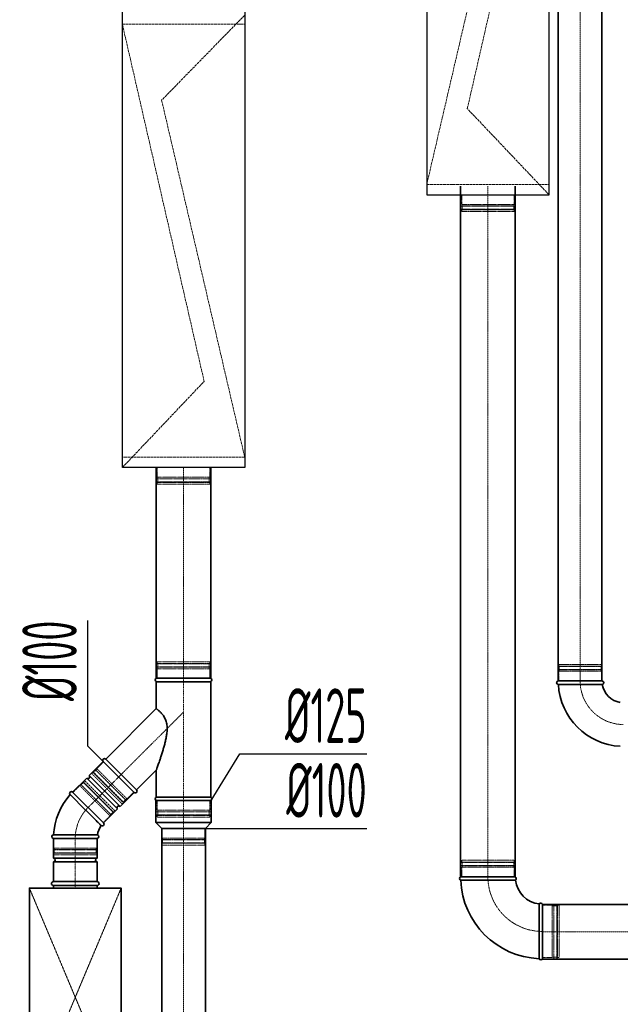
# Model space of a CAD drawing. Header units: millimetres. Extents: x 15940 to 92175, y -24684 to 227664.
# Tile 61 of 132: x 53367 to 54742, y 78755 to 81010. Entities that reach past the tile are written whole.
import ezdxf

# ---------------------------------------------------------------- set-up
doc = ezdxf.new("R2010")
doc.units = ezdxf.units.MM
doc.header["$LTSCALE"] = 0.05
for name, pattern in [('ACAD_ISO02W100', [15, 12, -3]), ('ACAD_ISO10W100', [18, 12, -3, 0, -3]), ('phl_thick', [0])]:
    doc.linetypes.add(name, pattern=pattern)
for name, color, linetype, lineweight in [('VZT_01 SUP (PŘÍVOD) - OBRYS', 5, 'Continuous', 35), ('VZT_02 SUP (PŘÍVOD) - OSA', 5, 'ACAD_ISO10W100', 5), ('VZT_05 ETA (ODVOD) - OBRYS', 6, 'Continuous', 35), ('VZT_06 ETA (ODVOD) - OSA', 6, 'ACAD_ISO10W100', 5), ('VZT_21 ZAŘÍZENÍ - OBRYS', 1, 'Continuous', 30), ('VZT_22 ZAŘÍZENÍ - DETAIL', 8, 'Continuous', 5), ('VZT_35 TLUMIČE HLUKU - OBRYS', 1, 'Continuous', 35), ('VZT_36 TLUMIČE HLUKU - OSA', 1, 'ACAD_ISO10W100', 5), ('VZT_37 TLUMIČE HLUKU - DETAIL', 8, 'ACAD_ISO02W100', 5), ('VZT_60_KOTY - DIMENZE', 7, 'Continuous', 5)]:
    doc.layers.add(name, color=color, linetype=linetype, lineweight=lineweight)
for name, color, linetype, lineweight, plot in [('VZT_03 SUP (PŘÍVOD) - NETISK', 8, 'ACAD_ISO02W100', 5, False), ('VZT_07 ETA (ODVOD) - NETISK', 8, 'ACAD_ISO02W100', 5, False), ('VZT_39 TLUMIČE HLUKU - NETISK', 8, 'ACAD_ISO02W100', 5, False)]:
    doc.layers.add(name, color=color, linetype=linetype, lineweight=lineweight, plot=plot)
doc.styles.add('EVORA_125', font='isocp.shx', dxfattribs={"width": 0.6, "height": 125})

msp = doc.modelspace()

# ---------------------------------------------------------------- linework, layer by layer
at = {"layer": 'VZT_01 SUP (PŘÍVOD) - OBRYS'}
for p, q in [((53679.9, 79501.5), (53804.9, 79501.5)), ((53679.9, 79493.8), (53804.9, 79493.8)), ((53679.9, 79432.2), (53679.9, 79493.8)), ((53804.9, 79229.1), (53804.9, 79493.8)), ((53564.2, 79316.5), (53679.9, 79432.2)), ((53558.5, 79310.8), (53526.4, 79278.7)), ((53558.5, 79310.8), (53629.3, 79240.1)), ((53629.3, 79240.1), (53558.5, 79310.8)), ((53634.9, 79245.8), (53564.2, 79316.5)), ((53634.9, 79245.8), (53679.9, 79290.8)), ((53679.9, 79229.1), (53679.9, 79290.8)), ((53520.7, 79273), (53488.5, 79240.8)), ((53520.7, 79273), (53591.4, 79202.3)), ((53526.4, 79278.7), (53597.1, 79208)), ((53482.9, 79235.2), (53518.3, 79199.7)), ((53488.5, 79240.8), (53559.2, 79170.1)), ((53488.5, 79240.8), (53559.2, 79170.1)), ((53629.3, 79240.1), (53597.1, 79208)), ((53678.9, 79221.5), (53805.9, 79221.5)), ((53678.9, 79221.5), (53678.9, 79171)), ((53804.9, 79229.1), (53679.9, 79229.1)), ((53804.9, 79221.5), (53679.9, 79221.5)), ((53805.9, 79221.5), (53805.9, 79171)), ((53591.4, 79202.3), (53559.2, 79170.1)), ((53678.9, 79171), (53805.9, 79171)), ((53692.4, 79157.5), (53678.9, 79171)), ((53792.4, 79157.5), (53805.9, 79171)), ((53692.4, 79157.5), (53792.4, 79157.5)), ((53444.6, 79142.8), (53494.8, 79142.8)), ((53444.6, 79134.8), (53544.6, 79134.8)), ((53444.6, 79134.8), (53444.6, 79089.3)), ((53544.6, 79134.8), (53444.6, 79134.8)), ((53544.6, 79134.8), (53544.6, 79089.3)), ((53444.6, 79089.3), (53544.6, 79089.3)), ((53444.6, 79081.3), (53544.6, 79081.3)), ((53444.6, 79081.3), (53444.6, 79035.8)), ((53544.6, 79081.3), (53544.6, 79035.8)), ((53444.6, 79035.8), (53544.6, 79035.8))]:
    msp.add_line(p, q, dxfattribs=at)
for points in [[(53679.9, 79501.5), (53679.9, 79984.3)], [(53804.9, 79501.5), (53804.9, 79984.3)], [(53692.4, 78670.5), (53692.4, 79157.5)], [(53792.4, 78670.5), (53792.4, 79157.5)]]:
    msp.add_lwpolyline(points, dxfattribs=at)
for centre, radius, start, end in [((53681.5, 79497.7), 4.17, 113.4678, 246.5322), ((53803.2, 79497.7), 4.17, 293.4678, 66.5322), ((53561.4, 79313.7), 4, 45, 225), ((53523.5, 79275.8), 4, 225, 45), ((53594.6, 79134.8), 150, 138.0572, 176.9428), ((53485.7, 79238), 4, 45, 225), ((53632.1, 79243), 4, 225, 45), ((53681.5, 79225.3), 4.17, 113.4678, 246.5322), ((53803.2, 79225.3), 4.17, 293.4678, 66.5322), ((53594.2, 79205.1), 4, 45, 225), ((53556.4, 79167.3), 4, 234.1478, 45), ((53594.6, 79134.8), 50, 144.1478, 170.8522), ((53444.6, 79138.8), 4, 90, 270), ((53544.6, 79138.8), 4, 270, 80.8522), ((53444.6, 79085.3), 4, 270, 90), ((53544.6, 79085.3), 4, 90, 270)]:
    msp.add_arc(centre, radius, start, end, dxfattribs=at)
for points, knots in [([(53704.9, 79386.5), (53704.9, 79388.2), (53704.8, 79390), (53704.5, 79393.7), (53704.3, 79395.5), (53703.7, 79399), (53703.3, 79400.8), (53702.3, 79404.2), (53701.7, 79405.8), (53700.3, 79409), (53699.5, 79410.5), (53697.9, 79413.4), (53697.1, 79414.7), (53695.3, 79417.2), (53694.4, 79418.4), (53692.6, 79420.5), (53691.7, 79421.5), (53690.1, 79423.3), (53689.3, 79424), (53687.9, 79425.5), (53687.1, 79426.1), (53685.8, 79427.4), (53685.1, 79427.9), (53683.9, 79428.9), (53683.4, 79429.4), (53682.4, 79430.2), (53682, 79430.6), (53681.2, 79431.2), (53680.9, 79431.4), (53680.4, 79431.8), (53680.2, 79432), (53679.9, 79432.1), (53679.9, 79432.2), (53679.9, 79432.2)], [0, 0, 0, 0, 5.29003, 5.29003, 10.580061, 10.580061, 15.870091, 15.870091, 21.160122, 21.160122, 26.450152, 26.450152, 31.740183, 31.740183, 37.030213, 37.030213, 42.320244, 42.320244, 47.034288, 47.034288, 51.748333, 51.748333, 56.462377, 56.462377, 61.176421, 61.176421, 65.890466, 65.890466, 70.60451, 70.60451, 75.318555, 75.318555, 80.032599, 80.032599, 80.032599, 80.032599]), ([(53679.9, 79290.8), (53679.9, 79290.8), (53679.9, 79290.8), (53679.9, 79290.9), (53680, 79291), (53680.1, 79291.3), (53680.2, 79291.6), (53680.5, 79292.5), (53680.7, 79293), (53681.1, 79294.1), (53681.3, 79294.8), (53682, 79296.5), (53682.4, 79297.8), (53683.4, 79300.7), (53684, 79302.2), (53685.1, 79305.5), (53685.7, 79307.2), (53686.9, 79310.6), (53687.5, 79312.4), (53688.9, 79316.5), (53689.8, 79319.2), (53691.6, 79324.8), (53692.6, 79327.7), (53694.4, 79333.6), (53695.3, 79336.6), (53697, 79342.6), (53697.9, 79345.5), (53699.4, 79351.2), (53700.2, 79354.3), (53701.6, 79360.6), (53702.3, 79363.8), (53703.5, 79370.4), (53704, 79373.7), (53704.5, 79378.6), (53704.7, 79380.2), (53704.8, 79383.4), (53704.9, 79384.9), (53704.9, 79386.5)], [272.508325, 272.508325, 272.508325, 272.508325, 274.342515, 274.342515, 276.176705, 276.176705, 279.845086, 279.845086, 283.513466, 283.513466, 287.181847, 287.181847, 293.317905, 293.317905, 299.453964, 299.453964, 305.590023, 305.590023, 311.726082, 311.726082, 320.779613, 320.779613, 329.833144, 329.833144, 338.886676, 338.886676, 347.940207, 347.940207, 357.193018, 357.193018, 366.445829, 366.445829, 375.69864, 375.69864, 380.325046, 380.325046, 384.951451, 384.951451, 384.951451, 384.951451]), ([(53554.1, 79164.1), (53554.1, 79164.1), (53553.3, 79164.8), (53550.4, 79167.8), (53548, 79170.1), (53541.9, 79176.2), (53538.1, 79179.9), (53529.7, 79188.4), (53525.1, 79193), (53519.7, 79198.4), (53519, 79199), (53518.3, 79199.7)], [157.87026, 157.87026, 157.87026, 157.87026, 175.40249, 175.40249, 194.39223, 194.39223, 214.163463, 214.163463, 234.188574, 234.188574, 237.030498, 237.030498, 237.030498, 237.030498]), ([(53545.2, 79142.7), (53545.2, 79142.7), (53544, 79142.7), (53539.1, 79142.7), (53535.5, 79142.8), (53526.5, 79142.8), (53521, 79142.8), (53509, 79142.8), (53502.5, 79142.8), (53495.5, 79142.8), (53495.1, 79142.8), (53494.8, 79142.8)], [315.70122, 315.70122, 315.70122, 315.70122, 334.965455, 334.965455, 354.338127, 354.338127, 373.989756, 373.989756, 393.709228, 393.709228, 394.86093, 394.86093, 394.86093, 394.86093])]:
    msp.add_open_spline(points, degree=3, knots=knots, dxfattribs=at)
at = {"layer": 'VZT_02 SUP (PŘÍVOD) - OSA', "ltscale": 5}
for points in [[(53742.4, 79984.3), (53742.4, 79501.5)], [(53742.4, 79157.5), (53742.4, 78670.5)]]:
    msp.add_lwpolyline(points, dxfattribs=at)
at = {"layer": 'VZT_02 SUP (PŘÍVOD) - OSA', "ltscale": 0.3, "elevation": 0}
for points in [[(53742.4, 79501.5), (53742.4, 79221.5)], [(53593.9, 79275.5), (53742.4, 79424)]]:
    msp.add_lwpolyline(points, dxfattribs=at)
at = {"layer": 'VZT_02 SUP (PŘÍVOD) - OSA'}
for points in [[(53593.9, 79275.5), (53523.9, 79205.5)], [(53494.6, 79134.8), (53494.6, 79035.8)]]:
    msp.add_lwpolyline(points, dxfattribs=at)
at = {"layer": 'VZT_02 SUP (PŘÍVOD) - OSA', "ltscale": 0.3}
msp.add_lwpolyline([(53742.4, 79221.5), (53742.4, 79157.5)], dxfattribs=at)
msp.add_lwpolyline([(53494.6, 79134.8), (53494.6, 79134.8, -0.198912), (53523.9, 79205.5, -0.198912)], format="xyb", dxfattribs=at)
at = {"layer": 'VZT_03 SUP (PŘÍVOD) - NETISK', "ltscale": 0.4}
for p, q in [((53681.4, 79535), (53803.4, 79535)), ((53681.4, 79534.5), (53681.4, 79535)), ((53681.4, 79534.5), (53803.4, 79534.5)), ((53682.4, 79539.5), (53802.4, 79539.5)), ((53682.4, 79535.5), (53682.4, 79539.5)), ((53682.4, 79535.5), (53802.4, 79535.5)), ((53683.4, 79535), (53683.4, 79535.5)), ((53683.4, 79527.5), (53683.4, 79534.5)), ((53801.4, 79535), (53801.4, 79535.5)), ((53801.4, 79527.5), (53801.4, 79534.5)), ((53802.4, 79535.5), (53802.4, 79539.5)), ((53803.4, 79534.5), (53803.4, 79535)), ((53681.4, 79527.5), (53803.4, 79527.5)), ((53681.4, 79527), (53681.4, 79527.5)), ((53681.4, 79527), (53803.4, 79527)), ((53682.4, 79523.5), (53802.4, 79523.5)), ((53682.4, 79501.5), (53682.4, 79523.5)), ((53683.4, 79523.5), (53683.4, 79527)), ((53801.4, 79523.5), (53801.4, 79527)), ((53802.4, 79501.5), (53802.4, 79523.5)), ((53803.4, 79527), (53803.4, 79527.5)), ((53559.2, 79310.1), (53543.7, 79294.6)), ((53535.2, 79286.1), (53532.4, 79283.3)), ((53601.7, 79214), (53532.4, 79283.3)), ((53535.2, 79287.5), (53534.9, 79287.2)), ((53605.6, 79216.4), (53534.9, 79287.2)), ((53605.9, 79216.8), (53535.2, 79287.5)), ((53604.5, 79216.8), (53535.2, 79286.1)), ((53536.3, 79285.7), (53535.9, 79285.4)), ((53541.6, 79291), (53536.6, 79286.1)), ((53540.5, 79292.8), (53540.2, 79292.5)), ((53610.9, 79221.8), (53540.2, 79292.5)), ((53611.2, 79222.1), (53540.5, 79292.8)), ((53544.4, 79293.9), (53541.9, 79291.4)), ((53613, 79225.3), (53543.7, 79294.6)), ((53505.5, 79255), (53508, 79257.5)), ((53506.6, 79258.9), (53506.9, 79259.2)), ((53506.6, 79258.9), (53577.3, 79188.2)), ((53506.9, 79259.2), (53577.6, 79188.5)), ((53508.3, 79257.8), (53513.3, 79262.8)), ((53511.9, 79264.2), (53512.2, 79264.5)), ((53511.9, 79264.2), (53582.6, 79193.5)), ((53512.2, 79264.5), (53582.9, 79193.8)), ((53513.3, 79264.2), (53516.1, 79267)), ((53513.3, 79264.2), (53582.6, 79194.9)), ((53513.6, 79263.1), (53514, 79263.5)), ((53516.1, 79267), (53585.4, 79197.7)), ((53489.2, 79240.1), (53504.8, 79255.7)), ((53504.8, 79255.7), (53574.1, 79186.4)), ((53628.5, 79240.8), (53613, 79225.3)), ((53604.5, 79216.8), (53601.7, 79214)), ((53604.1, 79217.9), (53603.8, 79217.5)), ((53609.5, 79223.2), (53604.5, 79218.2)), ((53605.9, 79216.8), (53605.6, 79216.4)), ((53612.3, 79226), (53609.8, 79223.5)), ((53611.2, 79222.1), (53610.9, 79221.8)), ((53682.4, 79221.5), (53682.4, 79199.5)), ((53802.4, 79221.5), (53802.4, 79199.5)), ((53576.2, 79189.9), (53581.2, 79194.9)), ((53581.5, 79195.2), (53581.9, 79195.6)), ((53582.6, 79194.9), (53585.4, 79197.7)), ((53582.6, 79193.5), (53582.9, 79193.8)), ((53803.4, 79196), (53681.4, 79196)), ((53681.4, 79196), (53681.4, 79195.5)), ((53803.4, 79195.5), (53681.4, 79195.5)), ((53802.4, 79199.5), (53682.4, 79199.5)), ((53683.4, 79199.5), (53683.4, 79196)), ((53683.4, 79195.5), (53683.4, 79188.5)), ((53801.4, 79199.5), (53801.4, 79196)), ((53801.4, 79195.5), (53801.4, 79188.5)), ((53803.4, 79196), (53803.4, 79195.5)), ((53558.5, 79170.8), (53574.1, 79186.4)), ((53573.4, 79187.1), (53575.9, 79189.6)), ((53577.3, 79188.2), (53577.6, 79188.5)), ((53803.4, 79188.5), (53681.4, 79188.5)), ((53681.4, 79188.5), (53681.4, 79188)), ((53803.4, 79188), (53681.4, 79188)), ((53802.4, 79187.5), (53682.4, 79187.5)), ((53682.4, 79187.5), (53682.4, 79183.5)), ((53802.4, 79183.5), (53682.4, 79183.5)), ((53683.4, 79188), (53683.4, 79187.5)), ((53801.4, 79188), (53801.4, 79187.5)), ((53802.4, 79187.5), (53802.4, 79183.5)), ((53803.4, 79188.5), (53803.4, 79188)), ((53693.4, 79135.5), (53693.4, 79157.5)), ((53791.4, 79135.5), (53791.4, 79157.5)), ((53445.6, 79112.8), (53445.6, 79134.8)), ((53543.6, 79112.8), (53543.6, 79134.8)), ((53792.4, 79132), (53692.4, 79132)), ((53692.4, 79131.5), (53692.4, 79132)), ((53792.4, 79131.5), (53692.4, 79131.5)), ((53792.4, 79124.5), (53692.4, 79124.5)), ((53692.4, 79124), (53692.4, 79124.5)), ((53792.4, 79124), (53692.4, 79124)), ((53791.4, 79135.5), (53693.4, 79135.5)), ((53791.4, 79123.5), (53693.4, 79123.5)), ((53693.4, 79119.5), (53693.4, 79123.5)), ((53694.4, 79132), (53694.4, 79135.5)), ((53694.4, 79124.5), (53694.4, 79131.5)), ((53694.4, 79123.5), (53694.4, 79124)), ((53790.4, 79132), (53790.4, 79135.5)), ((53790.4, 79124.5), (53790.4, 79131.5)), ((53790.4, 79123.5), (53790.4, 79124)), ((53791.4, 79119.5), (53791.4, 79123.5)), ((53792.4, 79131.5), (53792.4, 79132)), ((53792.4, 79124), (53792.4, 79124.5)), ((53444.6, 79109.3), (53544.6, 79109.3)), ((53444.6, 79108.8), (53444.6, 79109.3)), ((53444.6, 79108.8), (53544.6, 79108.8)), ((53444.6, 79101.8), (53544.6, 79101.8)), ((53444.6, 79101.3), (53444.6, 79101.8)), ((53444.6, 79101.3), (53544.6, 79101.3)), ((53445.6, 79112.8), (53543.6, 79112.8)), ((53445.6, 79100.8), (53543.6, 79100.8)), ((53445.6, 79096.8), (53445.6, 79100.8)), ((53446.6, 79109.3), (53446.6, 79112.8)), ((53446.6, 79101.8), (53446.6, 79108.8)), ((53446.6, 79100.8), (53446.6, 79101.3)), ((53542.6, 79109.3), (53542.6, 79112.8)), ((53542.6, 79101.8), (53542.6, 79108.8)), ((53542.6, 79100.8), (53542.6, 79101.3)), ((53543.6, 79096.8), (53543.6, 79100.8)), ((53544.6, 79108.8), (53544.6, 79109.3)), ((53544.6, 79101.3), (53544.6, 79101.8)), ((53791.4, 79119.5), (53693.4, 79119.5)), ((53445.6, 79096.8), (53543.6, 79096.8))]:
    msp.add_line(p, q, dxfattribs=at)
at = {"layer": 'VZT_05 ETA (ODVOD) - OBRYS'}
for p, q in [((54600.2, 79495.5), (54700.2, 79495.5)), ((54600.2, 79487.5), (54650.3, 79487.5)), ((54376.7, 79046.6), (54501.7, 79046.6)), ((54564.2, 78984.1), (54564.2, 78859.1))]:
    msp.add_line(p, q, dxfattribs=at)
for points in [[(54600.2, 79495.5), (54600.2, 82095.8)], [(54700.2, 79495.5), (54700.2, 82095.8)], [(54376.7, 79046.6), (54376.7, 80629)], [(54501.7, 79046.6), (54501.7, 80629)], [(55321.1, 78983), (54564.2, 78983)], [(55321.1, 78858), (54564.2, 78858)]]:
    msp.add_lwpolyline(points, dxfattribs=at)
for centre, radius, start, end in [((54600.2, 79491.5), 4, 90, 270), ((54750.2, 79495.5), 150, 183.0572, 266.9428), ((54700.2, 79491.5), 4, 279.1478, 90), ((54750.2, 79495.5), 50, 189.1478, 260.8522), ((54378.3, 79042.8), 4.17, 113.4678, 248.8928), ((54564.2, 79046.6), 187.5, 182.3607, 267.6393), ((54500, 79042.8), 4.17, 300.2981, 66.5322), ((54564.2, 79046.6), 62.5, 186.8302, 263.1698), ((54560.3, 78982.4), 4.17, 23.4678, 149.7019), ((54560.3, 78860.8), 4.17, 201.1072, 336.5322)]:
    msp.add_arc(centre, radius, start, end, dxfattribs=at)
for points, knots in [([(54650.3, 79487.5), (54656.7, 79487.5), (54663, 79487.5), (54675, 79487.5), (54680.6, 79487.5), (54690.1, 79487.5), (54693.9, 79487.5), (54699.2, 79487.5), (54700.6, 79487.5), (54700.8, 79487.5), (54700.8, 79487.5), (54700.8, 79487.5)], [78.71119, 78.71119, 78.71119, 78.71119, 97.804615, 97.804615, 117.523893, 117.523893, 137.264303, 137.264303, 156.831737, 156.831737, 157.874915, 157.874915, 157.874915, 157.874915]), ([(54502.1, 79039.2), (54502.1, 79039.2), (54502, 79039.2), (54501.7, 79039.2), (54501.4, 79039.2), (54500.4, 79039.2), (54499.6, 79039.2), (54496.4, 79039.1), (54493.3, 79039.1), (54484.4, 79039.1), (54478.2, 79039), (54464.1, 79039), (54456.3, 79039), (54440, 79039), (54431.8, 79038.9), (54415.9, 79038.9), (54408.5, 79038.9), (54395.3, 79038.9), (54389.7, 79038.9), (54382.7, 79038.9), (54380.6, 79038.9), (54377.6, 79038.9), (54376.8, 79038.9), (54376.8, 79038.9)], [197.067977, 197.067977, 197.067977, 197.067977, 201.792196, 201.792196, 209.190204, 209.190204, 218.040239, 218.040239, 237.760854, 237.760854, 262.206108, 262.206108, 286.831239, 286.831239, 311.323072, 311.323072, 335.946087, 335.946087, 360.704397, 360.704397, 377.088273, 377.088273, 394.105327, 394.105327, 394.105327, 394.105327]), ([(54556.7, 78984.6), (54556.7, 78984.6), (54556.7, 78983), (54556.7, 78976.9), (54556.6, 78972.4), (54556.6, 78961), (54556.6, 78954.2), (54556.5, 78939.2), (54556.5, 78931.1), (54556.5, 78914.7), (54556.5, 78906.6), (54556.5, 78891.4), (54556.5, 78884.5), (54556.4, 78872.7), (54556.4, 78868), (54556.4, 78861.4), (54556.4, 78859.5), (54556.4, 78859.3), (54556.4, 78859.3), (54556.4, 78859.3)], [0, 0, 0, 0, 24.235852, 24.235852, 48.531845, 48.531845, 73.024415, 73.024415, 97.570898, 97.570898, 122.078339, 122.078339, 146.53579, 146.53579, 170.957495, 170.957495, 195.359468, 195.359468, 197.168246, 197.168246, 197.168246, 197.168246])]:
    msp.add_open_spline(points, degree=3, knots=knots, dxfattribs=at)
at = {"layer": 'VZT_06 ETA (ODVOD) - OSA', "ltscale": 5}
for points in [[(54650.2, 82095.8), (54650.2, 79495.5)], [(54439.2, 80629), (54439.2, 79046.6)], [(54564.2, 78920.5), (55321.1, 78920.5)]]:
    msp.add_lwpolyline(points, dxfattribs=at)
at = {"layer": 'VZT_06 ETA (ODVOD) - OSA', "ltscale": 0.3}
for points in [[(54750.2, 79395.5), (54750.2, 79395.5, -0.414214), (54650.2, 79495.5), (54650.2, 79495.5)], [(54564.2, 78921.6), (54564.2, 78921.6, -0.414214), (54439.2, 79046.6), (54439.2, 79046.6)]]:
    msp.add_lwpolyline(points, format="xyb", dxfattribs=at)
at = {"layer": 'VZT_07 ETA (ODVOD) - NETISK', "ltscale": 0.4}
for p, q in [((54379.2, 80609), (54379.2, 80587)), ((54499.2, 80609), (54499.2, 80587)), ((54500.2, 80583.5), (54378.2, 80583.5)), ((54378.2, 80583.5), (54378.2, 80583)), ((54500.2, 80583), (54378.2, 80583)), ((54500.2, 80576), (54378.2, 80576)), ((54378.2, 80576), (54378.2, 80575.5)), ((54500.2, 80575.5), (54378.2, 80575.5)), ((54499.2, 80587), (54379.2, 80587)), ((54499.2, 80575), (54379.2, 80575)), ((54379.2, 80575), (54379.2, 80571)), ((54499.2, 80571), (54379.2, 80571)), ((54380.2, 80587), (54380.2, 80583.5)), ((54380.2, 80583), (54380.2, 80576)), ((54380.2, 80575.5), (54380.2, 80575)), ((54498.2, 80587), (54498.2, 80583.5)), ((54498.2, 80583), (54498.2, 80576)), ((54498.2, 80575.5), (54498.2, 80575)), ((54499.2, 80575), (54499.2, 80571)), ((54500.2, 80583.5), (54500.2, 80583)), ((54500.2, 80576), (54500.2, 80575.5)), ((53682.4, 79984.3), (53682.4, 79962.3)), ((53802.4, 79984.3), (53802.4, 79962.3)), ((53681.4, 79958.8), (53803.4, 79958.8)), ((53681.4, 79958.8), (53681.4, 79958.3)), ((53681.4, 79958.3), (53803.4, 79958.3)), ((53682.4, 79962.3), (53802.4, 79962.3)), ((53683.4, 79962.3), (53683.4, 79958.8)), ((53683.4, 79958.3), (53683.4, 79951.3)), ((53801.4, 79962.3), (53801.4, 79958.8)), ((53801.4, 79958.3), (53801.4, 79951.3)), ((53803.4, 79958.8), (53803.4, 79958.3)), ((53681.4, 79951.3), (53803.4, 79951.3)), ((53681.4, 79951.3), (53681.4, 79950.8)), ((53681.4, 79950.8), (53803.4, 79950.8)), ((53682.4, 79950.3), (53802.4, 79950.3)), ((53682.4, 79950.3), (53682.4, 79946.3)), ((53682.4, 79946.3), (53802.4, 79946.3)), ((53683.4, 79950.8), (53683.4, 79950.3)), ((53801.4, 79950.8), (53801.4, 79950.3)), ((53802.4, 79950.3), (53802.4, 79946.3)), ((53803.4, 79951.3), (53803.4, 79950.8)), ((54600.2, 79529), (54700.2, 79529)), ((54600.2, 79528.5), (54600.2, 79529)), ((54600.2, 79528.5), (54700.2, 79528.5)), ((54601.2, 79533.5), (54699.2, 79533.5)), ((54601.2, 79529.5), (54601.2, 79533.5)), ((54601.2, 79529.5), (54699.2, 79529.5)), ((54602.2, 79529), (54602.2, 79529.5)), ((54602.2, 79521.5), (54602.2, 79528.5)), ((54698.2, 79529), (54698.2, 79529.5)), ((54698.2, 79521.5), (54698.2, 79528.5)), ((54699.2, 79529.5), (54699.2, 79533.5)), ((54700.2, 79528.5), (54700.2, 79529)), ((54600.2, 79521.5), (54700.2, 79521.5)), ((54600.2, 79521), (54600.2, 79521.5)), ((54600.2, 79521), (54700.2, 79521)), ((54601.2, 79517.5), (54699.2, 79517.5)), ((54601.2, 79495.5), (54601.2, 79517.5)), ((54602.2, 79517.5), (54602.2, 79521)), ((54698.2, 79517.5), (54698.2, 79521)), ((54699.2, 79495.5), (54699.2, 79517.5)), ((54700.2, 79521), (54700.2, 79521.5)), ((54378.2, 79080.1), (54500.2, 79080.1)), ((54378.2, 79079.6), (54378.2, 79080.1)), ((54378.2, 79079.6), (54500.2, 79079.6)), ((54379.2, 79084.6), (54499.2, 79084.6)), ((54379.2, 79080.6), (54379.2, 79084.6)), ((54379.2, 79080.6), (54499.2, 79080.6)), ((54380.2, 79080.1), (54380.2, 79080.6)), ((54380.2, 79072.6), (54380.2, 79079.6)), ((54498.2, 79080.1), (54498.2, 79080.6)), ((54498.2, 79072.6), (54498.2, 79079.6)), ((54499.2, 79080.6), (54499.2, 79084.6)), ((54500.2, 79079.6), (54500.2, 79080.1)), ((54378.2, 79072.6), (54500.2, 79072.6)), ((54378.2, 79072.1), (54378.2, 79072.6)), ((54378.2, 79072.1), (54500.2, 79072.1)), ((54379.2, 79068.6), (54499.2, 79068.6)), ((54379.2, 79046.6), (54379.2, 79068.6)), ((54380.2, 79068.6), (54380.2, 79072.1)), ((54498.2, 79068.6), (54498.2, 79072.1)), ((54499.2, 79046.6), (54499.2, 79068.6)), ((54500.2, 79072.1), (54500.2, 79072.6)), ((54564.2, 78981.6), (54586.2, 78981.6)), ((54586.2, 78981.6), (54586.2, 78861.6)), ((54586.2, 78980.6), (54589.7, 78980.6)), ((54589.7, 78982.6), (54589.7, 78860.6)), ((54589.7, 78982.6), (54590.2, 78982.6)), ((54590.2, 78982.6), (54590.2, 78860.6)), ((54590.2, 78980.6), (54597.2, 78980.6)), ((54597.2, 78982.6), (54597.2, 78860.6)), ((54597.2, 78982.6), (54597.7, 78982.6)), ((54597.7, 78982.6), (54597.7, 78860.6)), ((54597.7, 78980.6), (54598.2, 78980.6)), ((54598.2, 78981.6), (54598.2, 78861.6)), ((54598.2, 78981.6), (54602.2, 78981.6)), ((54602.2, 78981.6), (54602.2, 78861.6)), ((54564.2, 78861.6), (54586.2, 78861.6)), ((54586.2, 78862.6), (54589.7, 78862.6)), ((54589.7, 78860.6), (54590.2, 78860.6)), ((54590.2, 78862.6), (54597.2, 78862.6)), ((54597.2, 78860.6), (54597.7, 78860.6)), ((54597.7, 78862.6), (54598.2, 78862.6)), ((54598.2, 78861.6), (54602.2, 78861.6))]:
    msp.add_line(p, q, dxfattribs=at)
at = {"layer": 'VZT_21 ZAŘÍZENÍ - OBRYS'}
for points in [[(54579.2, 80609), (54579.2, 82109), (54299.2, 82109), (54299.2, 80609)], [(53602.4, 79984.3), (53602.4, 81484.3), (53882.4, 81484.3), (53882.4, 79984.3)]]:
    msp.add_lwpolyline(points, close=True, dxfattribs=at)
at = {"layer": 'VZT_22 ZAŘÍZENÍ - DETAIL', "linetype": 'ACAD_ISO02W100', "lineweight": 5, "ltscale": 10}
for points in [[(54299.2, 81645.3), (54489.2, 81450.6), (54299.2, 80633)], [(54579.2, 80609), (54392, 80806.5), (54579.2, 81624.7)], [(53882.4, 81020.5), (53692.3, 80825.8), (53882.4, 80008.2)], [(53602.4, 79984.3), (53789.6, 80181.7), (53602.4, 81000)], [(53602.4, 81000), (53882.4, 81000)], [(54299.2, 80633), (54579.2, 80633)], [(53882.4, 80008.2), (53602.4, 80008.2)]]:
    msp.add_lwpolyline(points, dxfattribs=at)
at = {"layer": 'VZT_35 TLUMIČE HLUKU - OBRYS'}
msp.add_line((53544.6, 79035.8), (53444.6, 79035.8), dxfattribs=at)
msp.add_lwpolyline([(53389.6, 78520.8), (53389.6, 79020.8), (53599.6, 79020.8), (53599.6, 78520.8)], close=True, dxfattribs=at)
for points in [[(53544.6, 79026.8), (53444.6, 79026.8)], [(53444.6, 79026.8), (53444.6, 79020.8)], [(53544.6, 79026.8), (53544.6, 79020.8)]]:
    msp.add_lwpolyline(points, dxfattribs=at)
for centre, start, end in [((53444.6, 79031.3), 90, 270), ((53544.6, 79031.3), 270, 90)]:
    msp.add_arc(centre, 4.5, start, end, dxfattribs=at)
at = {"layer": 'VZT_36 TLUMIČE HLUKU - OSA', "ltscale": 5}
msp.add_lwpolyline([(53494.6, 79035.8), (53494.6, 79020.8)], dxfattribs=at)
at = {"layer": 'VZT_37 TLUMIČE HLUKU - DETAIL', "lineweight": 5}
for points in [[(53389.6, 78520.8), (53599.6, 79020.8)], [(53389.6, 79020.8), (53599.6, 78520.8)]]:
    msp.add_lwpolyline(points, dxfattribs=at)
at = {"layer": 'VZT_39 TLUMIČE HLUKU - NETISK', "ltscale": 2}
msp.add_lwpolyline([(53544.6, 79035.8), (53544.6, 79080.8), (53444.6, 79080.8), (53444.6, 79035.8)], dxfattribs=at)
at = {"layer": 'VZT_60_KOTY - DIMENZE', "linetype": 'ByBlock', "lineweight": -2}
for p, q in [((53523.2, 79346.2), (53523.2, 79396.2)), ((53871.2, 79328.5), (53921.2, 79328.5)), ((53874.3, 79157.5), (53924.3, 79157.5))]:
    msp.add_line(p, q, dxfattribs=at)
for points in [[(53523.2, 79396.2), (53523.2, 79633.8)], [(53558.5, 79310.8), (53523.2, 79346.2)], [(53805.9, 79221.5), (53871.2, 79328.5)], [(53921.2, 79328.5), (54161.8, 79328.5)], [(53792.4, 79157.5), (53874.3, 79157.5)], [(53924.3, 79157.5), (54161.8, 79157.5)]]:
    msp.add_lwpolyline(points, dxfattribs=at)

# ---------------------------------------------------------------- texts
at = {"layer": 'VZT_60_KOTY - DIMENZE', "linetype": 'phl_thick', "insert": (53373.2, 79633.8), "char_height": 125, "attachment_point": 3, "rotation": 90, "style": 'EVORA_125'}
msp.add_mtext('%%C100', dxfattribs=at)
at = {"layer": 'VZT_60_KOTY - DIMENZE', "linetype": 'phl_thick', "char_height": 125, "attachment_point": 3, "style": 'EVORA_125'}
for s, insert in [('%%C125', (54161.8, 79478.5)), ('%%C100', (54161.8, 79307.5))]:
    msp.add_mtext(s, dxfattribs=dict(at, insert=insert))

doc.saveas('drawing.dxf')
